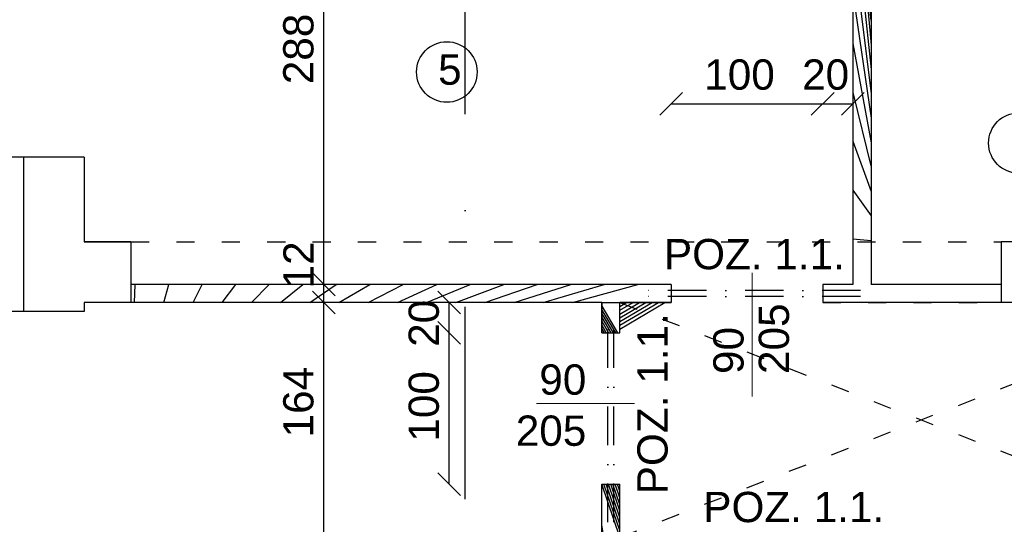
# Model space of a CAD drawing. Header units: millimetres. Extents: x 6528 to 149658, y 3342 to 12852.
# Tile 63 of 122: x 69343 to 69993, y 7513 to 7846. Entities that reach past the tile are written whole.
import ezdxf

# ---------------------------------------------------------------- set-up
doc = ezdxf.new("R2010")
doc.units = ezdxf.units.MM
doc.linetypes.add('ACAD_ISO03W100', pattern=[30, 12, -18])
doc.linetypes.add('DASHDOTX2', pattern=[50.8, 25.4, -12.7, 0, -12.7])
doc.styles.get("Standard").update_dxf_attribs({"font": 'arial.ttf'})
doc.dimstyles.new('ISO-25', dxfattribs={"dimtxt": 2.5, "dimasz": 2.5, "dimexe": 1.25, "dimexo": 0.625, "dimtad": 1, "dimtxsty": 'Standard', "dimcen": 2.5, "dimadec": 0, "dimazin": 0, "dimtfac": 1, "dimtmove": 0, "dimatfit": 3, "dimfxl": 1, "dimarcsym": 0})

# ---------------------------------------------------------------- blocks, each defined once
blk = doc.blocks.new('_Oblique')
at = {"color": 0, "linetype": 'ByBlock', "lineweight": -2}
blk.add_line((-0.5, -0.5), (0.5, 0.5), dxfattribs=at)
blk = doc.blocks.new('*D2320')
at = {"color": 0, "lineweight": -2, "transparency": 16777216}
blk.add_line((69543.47151367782, 7671.670604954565), (69543.47151367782, 7959.670609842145), dxfattribs=at)
at = {"layer": 'Defpoints', "color": 0, "transparency": 16777216}
for p in [(69385.06000392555, 7959.670609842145), (69543.47151367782, 7959.670609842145), (69416.06000535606, 7671.670604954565)]:
    blk.add_point(p, dxfattribs=at)
at = {"color": 0, "lineweight": -2, "transparency": 16777216, "xscale": 15, "yscale": 15, "zscale": 15}
for p, rotation in [((69543.47151367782, 7959.670609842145), 90), ((69543.47151367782, 7671.670604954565), 270)]:
    blk.add_blockref('_Oblique', p, dxfattribs=dict(at, rotation=rotation))
at = {"color": 0, "transparency": 16777216, "insert": (69526.77571599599, 7827.087787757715), "char_height": 20, "attachment_point": 5, "rotation": 90}
blk.add_mtext('288', dxfattribs=at)
blk = doc.blocks.new('*D2321')
at = {"color": 0, "lineweight": -2, "transparency": 16777216}
blk.add_line((69543.47151630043, 7659.670604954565), (69543.47151630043, 7671.670610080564), dxfattribs=at)
at = {"layer": 'Defpoints', "color": 0, "transparency": 16777216}
for p in [(69416.0600046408, 7671.670610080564), (69543.47151630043, 7671.670610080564), (69416.06000535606, 7659.670604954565)]:
    blk.add_point(p, dxfattribs=at)
at = {"color": 0, "lineweight": -2, "transparency": 16777216, "xscale": 15, "yscale": 15, "zscale": 15}
for p, rotation in [((69543.47151630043, 7671.670610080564), 90), ((69543.47151630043, 7659.670604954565), 270)]:
    blk.add_blockref('_Oblique', p, dxfattribs=dict(at, rotation=rotation))
at = {"color": 0, "transparency": 16777216, "insert": (69526.7757162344, 7684.49671996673), "char_height": 20, "attachment_point": 5, "rotation": 90}
blk.add_mtext('12', dxfattribs=at)
blk = doc.blocks.new('*D2322')
at = {"color": 0, "lineweight": -2, "transparency": 16777216}
blk.add_line((69543.47152273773, 7495.670604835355), (69543.47152273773, 7659.67060233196), dxfattribs=at)
at = {"layer": 'Defpoints', "color": 0, "transparency": 16777216}
for p in [(69543.47152273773, 7659.67060233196), (69773.0600046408, 7659.67060233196), (69799.06001274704, 7495.670604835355)]:
    blk.add_point(p, dxfattribs=at)
at = {"color": 0, "lineweight": -2, "transparency": 16777216, "xscale": 15, "yscale": 15, "zscale": 15}
for p, rotation in [((69543.47152273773, 7659.67060233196), 90), ((69543.47152273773, 7495.670604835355), 270)]:
    blk.add_blockref('_Oblique', p, dxfattribs=dict(at, rotation=rotation))
at = {"color": 0, "transparency": 16777216, "insert": (69526.77571885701, 7593.863114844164), "char_height": 20, "attachment_point": 5, "rotation": 90}
blk.add_mtext('164', dxfattribs=at)
blk = doc.blocks.new('*D2325')
at = {"color": 0, "lineweight": -2, "transparency": 16777216}
blk.add_line((69626.33650367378, 7639.670605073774), (69626.33650367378, 7659.67060233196), dxfattribs=at)
at = {"layer": 'Defpoints', "color": 0, "transparency": 16777216}
for p in [(69626.33650367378, 7659.67060233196), (69773.0600046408, 7659.67060233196), (69739.06001274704, 7639.670605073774)]:
    blk.add_point(p, dxfattribs=at)
at = {"color": 0, "lineweight": -2, "transparency": 16777216, "xscale": 15, "yscale": 15, "zscale": 15}
for p, rotation in [((69626.33650367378, 7659.67060233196), 90), ((69626.33650367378, 7639.670605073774), 270)]:
    blk.add_blockref('_Oblique', p, dxfattribs=dict(at, rotation=rotation))
at = {"color": 0, "transparency": 16777216, "insert": (69609.64069693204, 7645.920125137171), "char_height": 20, "attachment_point": 5, "rotation": 90}
blk.add_mtext('20', dxfattribs=at)
blk = doc.blocks.new('*D2326')
at = {"color": 0, "lineweight": -2, "transparency": 16777216}
blk.add_line((69626.33650605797, 7539.670605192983), (69626.33650605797, 7639.670605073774), dxfattribs=at)
at = {"layer": 'Defpoints', "color": 0, "transparency": 16777216}
for p in [(69626.33650605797, 7639.670605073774), (69739.06001274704, 7639.670605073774), (69739.06001393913, 7539.670605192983)]:
    blk.add_point(p, dxfattribs=at)
at = {"color": 0, "lineweight": -2, "transparency": 16777216, "xscale": 15, "yscale": 15, "zscale": 15}
for p, rotation in [((69626.33650605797, 7639.670605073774), 90), ((69626.33650605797, 7539.670605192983), 270)]:
    blk.add_blockref('_Oblique', p, dxfattribs=dict(at, rotation=rotation))
at = {"color": 0, "transparency": 16777216, "insert": (69609.64069693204, 7591.089977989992), "char_height": 20, "attachment_point": 5, "rotation": 90}
blk.add_mtext('100', dxfattribs=at)
blk = doc.blocks.new('*D2327')
at = {"color": 0, "lineweight": -2, "transparency": 16777216}
blk.add_line((70096.84632532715, 7819.670605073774), (70096.84632532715, 7959.670609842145), dxfattribs=at)
at = {"layer": 'Defpoints', "color": 0, "transparency": 16777216}
for p in [(69938.43481366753, 7959.670609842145), (70096.84632532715, 7959.670609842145), (70125.0600046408, 7819.670605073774)]:
    blk.add_point(p, dxfattribs=at)
at = {"color": 0, "lineweight": -2, "transparency": 16777216, "xscale": 15, "yscale": 15, "zscale": 15}
for p, rotation in [((70096.84632532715, 7959.670609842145), 90), ((70096.84632532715, 7819.670605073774), 270)]:
    blk.add_blockref('_Oblique', p, dxfattribs=dict(at, rotation=rotation))
at = {"color": 0, "transparency": 16777216, "insert": (70080.15052573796, 7877.590072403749), "char_height": 20, "attachment_point": 5, "rotation": 90}
blk.add_mtext('140', dxfattribs=at)
blk = doc.blocks.new('*D2373')
at = {"color": 0, "lineweight": -2, "transparency": 16777216}
blk.add_line((69873.06000464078, 7790.917523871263), (69893.06000464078, 7790.917523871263), dxfattribs=at)
at = {"layer": 'Defpoints', "color": 0, "transparency": 16777216}
for p in [(69893.06000464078, 7790.917523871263), (69873.06000464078, 7671.670604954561), (69893.06000464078, 7671.670604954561)]:
    blk.add_point(p, dxfattribs=at)
at = {"color": 0, "lineweight": -2, "transparency": 16777216, "xscale": 15, "yscale": 15, "zscale": 15, "rotation": 180}
blk.add_blockref('_Oblique', (69873.06000464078, 7790.917523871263), dxfattribs=at)
at = {"color": 0, "lineweight": -2, "transparency": 16777216, "xscale": 15, "yscale": 15, "zscale": 15}
blk.add_blockref('_Oblique', (69893.06000464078, 7790.917523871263), dxfattribs=at)
at = {"color": 0, "transparency": 16777216, "insert": (69875.01412098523, 7810.061306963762), "char_height": 20, "attachment_point": 5}
blk.add_mtext('20', dxfattribs=at)
blk = doc.blocks.new('*D2374')
at = {"color": 0, "lineweight": -2, "transparency": 16777216}
blk.add_line((69773.06000464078, 7790.917523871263), (69873.06000464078, 7790.917523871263), dxfattribs=at)
at = {"layer": 'Defpoints', "color": 0, "transparency": 16777216}
for p in [(69873.06000464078, 7790.917523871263), (69773.06000464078, 7671.67060519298), (69873.06000464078, 7671.670604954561)]:
    blk.add_point(p, dxfattribs=at)
at = {"color": 0, "lineweight": -2, "transparency": 16777216, "xscale": 15, "yscale": 15, "zscale": 15, "rotation": 180}
blk.add_blockref('_Oblique', (69773.06000464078, 7790.917523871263), dxfattribs=at)
at = {"color": 0, "lineweight": -2, "transparency": 16777216, "xscale": 15, "yscale": 15, "zscale": 15}
blk.add_blockref('_Oblique', (69873.06000464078, 7790.917523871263), dxfattribs=at)
at = {"color": 0, "transparency": 16777216, "insert": (69818.1299247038, 7810.061306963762), "char_height": 20, "attachment_point": 5}
blk.add_mtext('100', dxfattribs=at)

msp = doc.modelspace()

# ---------------------------------------------------------------- hatches: boundary and pattern name
h = msp.add_hatch()
h.set_pattern_fill('ANSI31', color=256, scale=5)
h.set_pattern_definition([(45, (-1177794257.981769, -935731374.6151185), (-11.22532015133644, 11.22532015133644), [])])
h.paths.add_polyline_path([(69773.06000464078, 7671.67060519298), (69416.06000464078, 7671.670604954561), (69416.06000464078, 7659.670604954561), (69727.06001274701, 7659.67060507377), (69727.06001274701, 7639.670604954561), (69739.06001274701, 7639.67060507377), (69739.06001274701, 7659.670604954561), (69773.06000464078, 7659.670604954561)])
h.paths.add_polyline_path([(69991.06000464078, 7671.670604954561), (69948.71683781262, 7671.670604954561, -1.000001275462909), (69945.61365597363, 7671.67060507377), (69905.06000464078, 7671.67060507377), (69905.06000464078, 7699.670604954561), (69893.06000464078, 7699.670604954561), (69893.06000464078, 7671.670604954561), (69873.06000464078, 7671.670604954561), (69873.06000464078, 7659.670604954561), (69991.06000464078, 7659.670604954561)])
h.paths.add_polyline_path([(69905.06000464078, 7959.670605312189), (69893.06000464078, 7959.670605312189), (69893.06000464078, 7699.670604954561), (69905.06000464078, 7699.670604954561)])
h.paths.add_polyline_path([(70137.06000464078, 7959.670604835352), (70137.06000440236, 7959.670604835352), (70125.06000464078, 7959.670604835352), (70125.0600048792, 7819.67060507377), (70137.06000464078, 7819.67060507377)])
h.paths.add_polyline_path([(70137.06000464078, 7719.67060507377), (70125.0600048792, 7719.67060507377), (70125.06000464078, 7699.670604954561), (70137.06000464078, 7699.670604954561)])
h.paths.add_polyline_path([(70409.06000440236, 7959.670604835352), (70397.06000440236, 7959.670604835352), (70397.06000440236, 7942.170606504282), (70409.06000440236, 7942.170606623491)])
h.paths.add_polyline_path([(70711.06000440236, 7959.670604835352), (70699.06000440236, 7959.670604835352), (70699.06000440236, 7824.67060507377), (70571.06000440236, 7824.670604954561), (70571.06000440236, 7847.170606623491), (70559.06000440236, 7847.170606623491), (70559.06000440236, 7824.670604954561), (70479.26833312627, 7824.670604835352), (70479.26833312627, 7824.670604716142), (70434.78664105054, 7824.670604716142), (70409.06000464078, 7824.670604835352), (70409.06000464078, 7842.170606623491), (70397.06000464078, 7842.170606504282), (70397.06000464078, 7792.170604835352), (70409.06000440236, 7792.170604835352), (70409.06000440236, 7812.670604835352), (70559.06000440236, 7812.67060507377), (70559.06000440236, 7787.170604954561), (70571.06000440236, 7787.170604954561), (70571.06000440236, 7812.67060507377), (70699.06000440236, 7812.67060507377), (70699.06000464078, 7699.670604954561), (70711.06000464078, 7699.670604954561)])
h.paths.add_polyline_path([(70571.06000440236, 7959.670604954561), (70559.06000440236, 7959.670604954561), (70559.06000440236, 7937.170606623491), (70571.06000440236, 7937.170606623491)])
h.paths.add_polyline_path([(70651.06000464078, 7671.670604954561), (70571.06000464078, 7671.670604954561), (70571.06000440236, 7697.170604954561), (70559.06000464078, 7697.170604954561), (70559.06000464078, 7671.670604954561), (70479.26833336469, 7671.670604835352), (70479.26833336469, 7671.670604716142), (70434.78664128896, 7671.670604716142), (70409.06000464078, 7671.670604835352), (70409.06000464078, 7692.170604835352), (70397.06000464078, 7692.170604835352), (70397.06000464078, 7659.670604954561), (70651.06000464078, 7659.670604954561)])
h.paths.add_polyline_path([(70724.06000464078, 7671.670604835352), (70711.06000464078, 7671.670604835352), (70711.06000464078, 7659.670604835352), (70724.06000464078, 7659.670604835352)])
h.paths.add_polyline_path([(71108.06000464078, 7671.670604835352), (70824.06000464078, 7671.670604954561), (70824.06000464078, 7659.670604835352), (70837.06000464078, 7659.670604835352), (70837.06000464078, 7639.670604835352), (70849.06000464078, 7639.670604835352), (70849.06000464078, 7659.670604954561), (71108.06000464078, 7659.670604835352)])
h = msp.add_hatch()
h.set_pattern_fill('ANSI31', color=256, scale=5)
h.set_pattern_definition([(45, (-1177796886.520526, -935731374.6151185), (-11.22532015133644, 11.22532015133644), [])])
h.paths.add_polyline_path([(69799.06001274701, 7504.670604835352), (69739.06001274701, 7504.670604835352), (69739.06001274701, 7539.67060507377), (69727.06001227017, 7539.670604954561), (69727.06001274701, 7105.670604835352), (69690.06001274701, 7105.670604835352), (69690.06001274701, 7065.670604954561), (69739.06001274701, 7065.670604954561), (69739.06001274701, 7105.670604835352), (69739.06001274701, 7492.670604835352), (69799.06001274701, 7492.670604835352)])

# ---------------------------------------------------------------- linework, layer by layer
at = {"linetype": 'DASHDOTX2', "lineweight": 30, "ltscale": 5}
msp.add_line((69636.8807369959, 6513.506899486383), (69636.8807369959, 9455.098735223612), dxfattribs=at)
at = {"lineweight": 30}
for p, q in [((69893.06000464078, 7959.670604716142), (69893.06000464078, 7671.670604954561)), ((69905.06000464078, 7959.670604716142), (69905.06000464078, 7671.670604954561)), ((69385.06000440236, 7755.670604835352), (69300.06000464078, 7755.670604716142)), ((69345.06000440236, 7755.670604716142), (69345.06000440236, 7653.670604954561)), ((69385.06000464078, 7755.670604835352), (69385.06000464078, 7699.670604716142)), ((69416.0600048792, 7699.670604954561), (69385.06000464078, 7699.670604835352)), ((69416.06000464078, 7699.670604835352), (69416.06000464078, 7659.670604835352)), ((70221.06000464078, 7699.670604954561), (69991.06000464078, 7699.670604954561)), ((69991.06000464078, 7699.670604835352), (69991.06000464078, 7659.670604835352)), ((69773.06000464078, 7671.67060519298), (69416.06000535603, 7671.670604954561)), ((69773.06000464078, 7671.670604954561), (69773.06000464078, 7659.670604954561)), ((69893.06000464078, 7671.67060507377), (69873.06000464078, 7671.67060519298)), ((69873.06000464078, 7671.670604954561), (69873.06000464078, 7659.670604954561)), ((69991.06000464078, 7671.670604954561), (69905.06000464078, 7671.67060507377)), ((69385.06000464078, 7659.670604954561), (69385.06000464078, 7653.670604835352)), ((69416.0600048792, 7659.670604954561), (69385.06000464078, 7659.670604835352)), ((69727.06001274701, 7659.67060507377), (69416.06000535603, 7659.670604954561)), ((69727.06001274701, 7639.670604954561), (69727.06001274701, 7659.670604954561)), ((69739.06001274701, 7639.67060507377), (69739.06001274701, 7659.670604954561)), ((69773.06000464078, 7659.670604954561), (69739.06001274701, 7659.670604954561)), ((69991.06000464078, 7659.670604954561), (69873.06000464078, 7659.670604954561)), ((70221.06000464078, 7659.670604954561), (69991.06000464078, 7659.670604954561)), ((69385.06000440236, 7653.670604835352), (69300.06000464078, 7653.670604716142)), ((69727.06001274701, 7639.670604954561), (69739.06001274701, 7639.67060507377)), ((69727.06001274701, 7105.670604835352), (69727.06001227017, 7539.670604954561)), ((69727.06001274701, 7539.670604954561), (69739.06001274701, 7539.67060507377)), ((69739.06001274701, 7504.670604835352), (69739.06001274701, 7539.670604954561))]:
    msp.add_line(p, q, dxfattribs=at)
for p, q in [((69385.06000464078, 7699.670604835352), (69416.06000464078, 7699.670604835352)), ((69893.06000464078, 7671.670604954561), (69873.06000464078, 7671.670604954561)), ((69873.06000464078, 7668.670604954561), (69873.06000464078, 7662.670604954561)), ((69727.06001274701, 7659.670604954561), (69727.06001274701, 7639.670604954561)), ((69730.06001274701, 7639.670604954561), (69736.06001274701, 7639.670604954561))]:
    msp.add_line(p, q)
at = {"linetype": 'ACAD_ISO03W100', "lineweight": 30}
for p, q in [((69416.0600048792, 7699.670604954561), (69991.06000464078, 7699.670604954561)), ((69873.06000464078, 7659.670604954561), (69991.06000511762, 7659.670604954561))]:
    msp.add_line(p, q, dxfattribs=at)
at = {"lineweight": 20}
for p, q in [((69826.40377586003, 7597.701807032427), (69826.40377586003, 7679.175922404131)), ((69748.82782929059, 7593.014376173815), (69683.91632120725, 7593.014376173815))]:
    msp.add_line(p, q, dxfattribs=at)
at = {"color": 1, "linetype": 'DASHDOTX2', "lineweight": 30}
for p, q in [((69731.06001417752, 7514.67060519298), (69731.06001274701, 7664.670604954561)), ((69735.06001417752, 7514.67060519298), (69735.06001274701, 7664.670604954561)), ((69898.0600048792, 7667.670605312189), (69748.0600048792, 7667.67060519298)), ((69898.0600048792, 7663.670605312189), (69748.0600048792, 7663.67060519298))]:
    msp.add_line(p, q, dxfattribs=at)
at = {"linetype": 'ACAD_ISO03W100'}
for p, q in [((69739.06001274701, 7504.670604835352), (70137.06001274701, 7659.670604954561)), ((69739.06001274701, 7659.670604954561), (70137.06001274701, 7504.670604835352))]:
    msp.add_line(p, q, dxfattribs=at)
for centre in [(69624.73531048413, 7811.879067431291), (70002.70822327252, 7764.985063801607)]:
    msp.add_circle(centre, 20)

# ---------------------------------------------------------------- texts
at = {"attachment_point": 1}
for s, width, insert, char_height in [('5', 68.36028754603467, (69618.9774963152, 7823.502960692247), 20), ('\\pi3.916;ścianka szklana \\P\\pi10.89929;aluminiowa do \\P\\pi50.55822;pełnej \\P\\pi30.10972;wysokości', 154.2201257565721, (68768.93426268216, 7686.191768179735), 15)]:
    msp.add_mtext_dynamic_manual_height_columns(s, width=width, gutter_width=12.5, heights=[0], dxfattribs=dict(at, insert=insert, char_height=char_height))
at = {"color": 140, "char_height": 20, "attachment_point": 1}
for insert in [(69768.19643681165, 7701.655482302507), (69794.19644467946, 7534.655481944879)]:
    msp.add_mtext_dynamic_manual_height_columns('POZ. 1.1.', width=221.7822774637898, gutter_width=12.5, heights=[0], dxfattribs=dict(at, insert=insert))
at = {"lineweight": 20, "char_height": 20, "attachment_point": 1, "rotation": 89.99999999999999}
for s, insert in [('205', (69830.8146580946, 7612.463671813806)), ('90', (69800.8051964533, 7612.463671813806))]:
    msp.add_mtext_dynamic_manual_height_columns(s, width=37.211574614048, gutter_width=12.5, heights=[0], dxfattribs=dict(at, insert=insert))
at = {"color": 140, "insert": (69750.61427490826, 7533.054301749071), "char_height": 20, "attachment_point": 1, "rotation": 90}
msp.add_mtext_dynamic_manual_height_columns('POZ. 1.1.', width=221.7822774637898, gutter_width=12.5, heights=[0], dxfattribs=at)
at = {"lineweight": 20, "char_height": 20, "attachment_point": 9}
for s, insert in [('90', (69716.91713755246, 7598.531437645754)), ('205', (69716.91713755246, 7564.771695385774))]:
    msp.add_mtext_dynamic_manual_height_columns(s, width=37.211574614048, gutter_width=12.5, heights=[0], dxfattribs=dict(at, insert=insert))

# ---------------------------------------------------------------- dimensions: what is measured, and where the dimension line sits
for base, p1, p2, picture, middle in [((69543.47151367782, 7959.670609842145), (69416.06000535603, 7671.670604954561), (69385.06000392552, 7959.670609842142), '*D2320', (69526.77571599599, 7827.087787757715)), ((70096.84632532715, 7959.670609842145), (70125.06000464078, 7819.67060507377), (69938.4348136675, 7959.670609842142), '*D2327', (70080.15052573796, 7877.590072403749)), ((69543.47151630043, 7671.670610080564), (69416.06000535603, 7659.670604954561), (69416.06000464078, 7671.67061008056), '*D2321', (69526.7757162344, 7684.49671996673)), ((69543.47152273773, 7659.67060233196), (69799.06001274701, 7495.670604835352), (69773.06000464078, 7659.670602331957), '*D2322', (69526.77571885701, 7593.863114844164)), ((69626.33650367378, 7659.67060233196), (69739.06001274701, 7639.67060507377), (69773.06000464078, 7659.670602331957), '*D2325', (69609.64069693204, 7645.920125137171)), ((69626.33650605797, 7639.670605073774), (69739.0600139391, 7539.67060519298), (69739.06001274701, 7639.67060507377), '*D2326', (69609.64069693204, 7591.089977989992))]:
    dim = msp.add_linear_dim(base=base, p1=p1, p2=p2, angle=90, dimstyle='ISO-25', override={"dimtxt": 20, "dimasz": 15, "dimblk1": 'Oblique', "dimblk2": 'Oblique', "dimsah": 1, "dimse1": 1, "dimse2": 1, "dimtmove": 2})
    dim.commit()
    dim.dimension.update_dxf_attribs({"geometry": picture, "text_midpoint": middle, "dimtype": 160})
for base, p1, p2, picture, middle in [((69873.06000464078, 7790.917523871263), (69773.06000464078, 7671.67060519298), (69873.06000464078, 7671.670604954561), '*D2374', (69818.1299247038, 7810.061306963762)), ((69893.06000464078, 7790.917523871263), (69873.06000464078, 7671.670604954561), (69893.06000464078, 7671.670604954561), '*D2373', (69875.01412098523, 7810.061306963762))]:
    dim = msp.add_linear_dim(base=base, p1=p1, p2=p2, dimstyle='ISO-25', override={"dimtxt": 20, "dimasz": 15, "dimblk1": 'Oblique', "dimblk2": 'Oblique', "dimsah": 1, "dimse1": 1, "dimse2": 1, "dimtmove": 2})
    dim.commit()
    dim.dimension.update_dxf_attribs({"geometry": picture, "text_midpoint": middle, "dimtype": 160})

doc.saveas('drawing.dxf')
